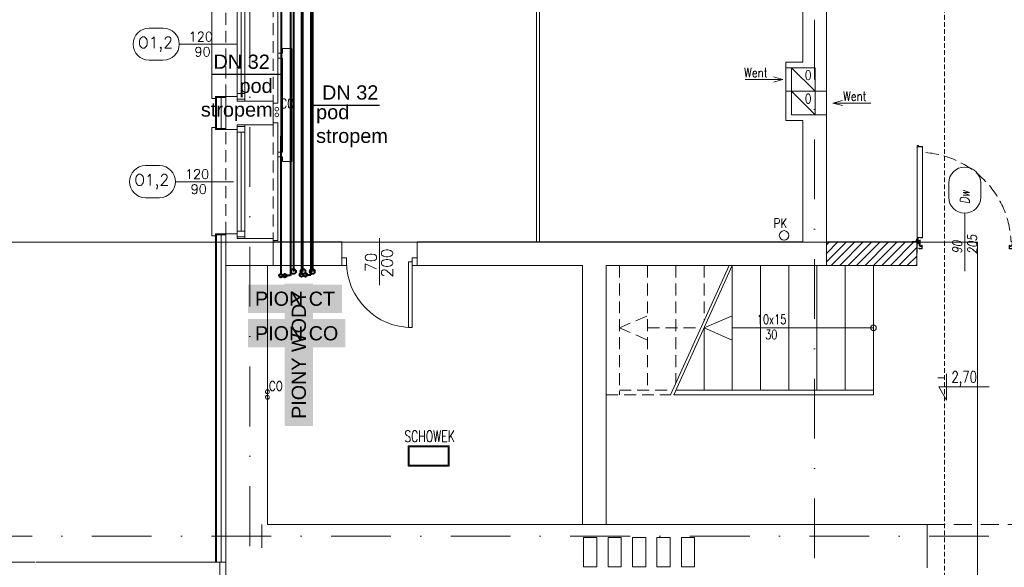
# Model space of a CAD drawing. Header units: millimetres. Extents: x -82287 to 177822, y -399756 to 0.
# Tile 132 of 228: x 51810 to 52856, y -197407 to -196826. Entities that reach past the tile are written whole.
import ezdxf
from ezdxf.enums import TextEntityAlignment as Align
from ezdxf.lldxf.tags import DXFTag

# ---------------------------------------------------------------- set-up
doc = ezdxf.new("R2010")
doc.units = ezdxf.units.MM
doc.header["$MEASUREMENT"] = 0
for name, pattern in [('SUŁOSZOWA - PB 21 03$0$6279-A-FP00$0$DASHED', [0.75, 0.5, -0.25]), ('SUŁOSZOWA - PB 21 03$0$CARKOVANA', [7.5, 5, -2.5]), ('SUŁOSZOWA - PB 21 03$0$CENTER', [0.6, 0.375, -0.075, 0.075, -0.075]), ('SUŁOSZOWA - PB 21 03$0$DASHDOT', [25.4, 12.7, -6.35, 0, -6.35]), ('SUŁOSZOWA - PB 21 03$0$HIDDEN', [9.525, 6.35, -3.175]), ('SUŁOSZOWA - PB 21 03$0$Hidden Line', [391.222223, 282.222223, -109])]:
    doc.linetypes.add(name, pattern=pattern)
for name, color, linetype in [('FL_XREF', 252, 'Continuous'), ('IS_Grafika', 7, 'SOLID'), ('IS_Opisy_działek_Therm', 7, 'SOLID')]:
    doc.layers.add(name, color=color, linetype=linetype)
for name, color, linetype, lineweight, true_color in [('IS_Ciepła_woda', 1, 'DASHDOT', 40, 0xff0000), ('IS_Cyrkulacja', 7, 'DASHWAVE', 40, 0x800080), ('IS_Zimna_woda', 5, 'SOLID', 40, 0x0000ff)]:
    doc.layers.add(name, color=color, linetype=linetype, lineweight=lineweight, true_color=true_color)
for name, color, linetype, lineweight in [('IS_Powrót', 5, 'DASH', 40), ('IS_Zasilanie', 1, 'SOLID', 40), ('SUŁOSZOWA - PB 21 03$0$!! 0_ Istn-okna', 251, 'Continuous', 0), ('SUŁOSZOWA - PB 21 03$0$!! 0_ Istn-sciany', 251, 'Continuous', 0), ('SUŁOSZOWA - PB 21 03$0$!! 0_ Istn-widok', 251, 'Continuous', 0), ('SUŁOSZOWA - PB 21 03$0$!! 0_ Opis', 251, 'Continuous', 0), ('SUŁOSZOWA - PB 21 03$0$!! 0_Istn-armatura', 251, 'Continuous', 0), ('SUŁOSZOWA - PB 21 03$0$!! 0_Istn-cienka', 251, 'Continuous', 0), ('SUŁOSZOWA - PB 21 03$0$!! 0_Istn-drzwi', 251, 'Continuous', 0), ('SUŁOSZOWA - PB 21 03$0$!! 0_Istn-grzejniki', 251, 'Continuous', 0), ('SUŁOSZOWA - PB 21 03$0$!! 0_Istn-went', 251, 'Continuous', 0), ('SUŁOSZOWA - PB 21 03$0$!! 0_opis pionów', 251, 'Continuous', 0), ('SUŁOSZOWA - PB 21 03$0$!! 0_Opis_okna', 251, 'Continuous', 0), ('SUŁOSZOWA - PB 21 03$0$!! 0_Opis_pom', 251, 'Continuous', 0), ('SUŁOSZOWA - PB 21 03$0$!! 0_Osie', 251, 'SUŁOSZOWA - PB 21 03$0$DASHDOT', 0), ('SUŁOSZOWA - PB 21 03$0$!! 0_Widok', 251, 'Continuous', 0), ('SUŁOSZOWA - PB 21 03$0$!! 1_ tynk zewn  - nowy', 251, 'Continuous', 0), ('SUŁOSZOWA - PB 21 03$0$!! 1_ widok', 251, 'Continuous', 0), ('SUŁOSZOWA - PB 21 03$0$!! 1_drzwi opis', 251, 'Continuous', 0), ('SUŁOSZOWA - PB 21 03$0$!! 1_drzwi-linia', 251, 'Continuous', 0), ('SUŁOSZOWA - PB 21 03$0$!! 1_hatch projektowane ściany', 251, 'Continuous', 0), ('SUŁOSZOWA - PB 21 03$0$!! 1_OPIS POM NOWE', 251, 'Continuous', 0), ('SUŁOSZOWA - PB 21 03$0$!! 1_PROJ Sciany', 251, 'Continuous', 0), ('SUŁOSZOWA - PB 21 03$0$!! 1_Wyburzenia', 251, 'SUŁOSZOWA - PB 21 03$0$CARKOVANA', 0), ('SUŁOSZOWA - PB 21 03$0$!! 2_ remont Ocieplenie', 251, 'SUŁOSZOWA - PB 21 03$0$ZIGZAG', 0), ('SUŁOSZOWA - PB 21 03$0$0-osie-liniA', 251, 'SUŁOSZOWA - PB 21 03$0$DASHDOT', 0)]:
    doc.layers.add(name, color=color, linetype=linetype, lineweight=lineweight)
doc.layers.add('SUŁOSZOWA - PB 21 03$0$!! 0_ramki', color=251, linetype='Continuous', lineweight=0, plot=False)
doc.styles.get("Standard").update_dxf_attribs({"font": 'arial.ttf'})
doc.styles.add('SUŁOSZOWA - PB 21 03$0$50', font='ROMANS.shx', dxfattribs={"width": 0.8, "oblique": 10, "height": 10})
doc.styles.add('SUŁOSZOWA - PB 21 03$0$ARCHETYP', font='romans.shx', dxfattribs={"height": 15})
doc.styles.add('SUŁOSZOWA - PB 21 03$0$ARIAL', font='tahoma.ttf')
doc.styles.add('SUŁOSZOWA - PB 21 03$0$SIMPLEX', font='simplex.shx', dxfattribs={"width": 0.77})
doc.styles.add('SUŁOSZOWA - PB 21 03$0$TXT', font='simplex.shx')
tags = doc.linetypes.add('DASH', pattern=[15, 10, -5]).pattern_tags.tags
tags[6:7] = [DXFTag(74, 4), DXFTag(75, 0), DXFTag(340, '0'), DXFTag(46, 0.0), DXFTag(50, 0.0), DXFTag(44, 0.0), DXFTag(45, 0.0)]
tags[4:5] = [DXFTag(74, 4), DXFTag(75, 0), DXFTag(340, '0'), DXFTag(46, 0.0), DXFTag(50, 0.0), DXFTag(44, 0.0), DXFTag(45, 0.0)]
tags = doc.linetypes.add('DASHDOT', pattern=[20, 10, -5, 0, -5]).pattern_tags.tags
tags[10:11] = [DXFTag(74, 4), DXFTag(75, 0), DXFTag(340, '0'), DXFTag(46, 0.0), DXFTag(50, 0.0), DXFTag(44, 0.0), DXFTag(45, 0.0)]
tags[8:9] = [DXFTag(74, 4), DXFTag(75, 0), DXFTag(340, '0'), DXFTag(46, 0.0), DXFTag(50, 0.0), DXFTag(44, 0.0), DXFTag(45, 0.0)]
tags[6:7] = [DXFTag(74, 4), DXFTag(75, 0), DXFTag(340, '0'), DXFTag(46, 0.0), DXFTag(50, 0.0), DXFTag(44, 0.0), DXFTag(45, 0.0)]
tags[4:5] = [DXFTag(74, 4), DXFTag(75, 0), DXFTag(340, '0'), DXFTag(46, 0.0), DXFTag(50, 0.0), DXFTag(44, 0.0), DXFTag(45, 0.0)]
tags = doc.linetypes.add('DASHWAVE', pattern='A,10,-5,-20,[138,IS_LineDef.shx,S=2,R=0,X=-20,Y=0],-5', length=40).pattern_tags.tags
tags[16:17] = [DXFTag(74, 4), DXFTag(75, 0), DXFTag(340, '0'), DXFTag(46, 0.0), DXFTag(50, 0.0), DXFTag(44, 0.0), DXFTag(45, 0.0)]
tags[6:7] = [DXFTag(74, 4), DXFTag(75, 0), DXFTag(340, '0'), DXFTag(46, 0.0), DXFTag(50, 0.0), DXFTag(44, 0.0), DXFTag(45, 0.0)]
tags[4:5] = [DXFTag(74, 4), DXFTag(75, 0), DXFTag(340, '0'), DXFTag(46, 0.0), DXFTag(50, 0.0), DXFTag(44, 0.0), DXFTag(45, 0.0)]
tags = doc.linetypes.add('SOLID', pattern=[10, 10, 0]).pattern_tags.tags
tags[6:7] = [DXFTag(74, 4), DXFTag(75, 0), DXFTag(340, '0'), DXFTag(46, 0.0), DXFTag(50, 0.0), DXFTag(44, 0.0), DXFTag(45, 0.0)]
tags[4:5] = [DXFTag(74, 4), DXFTag(75, 0), DXFTag(340, '0'), DXFTag(46, 0.0), DXFTag(50, 0.0), DXFTag(44, 0.0), DXFTag(45, 0.0)]
doc.linetypes.add('SUŁOSZOWA - PB 21 03$0$ZIGZAG', pattern='A,0.00254,-5.08,[131,ltypeshp.shx,S=5.08,R=0,X=-5.08,Y=0],-10.16,[131,ltypeshp.shx,S=5.08,R=180,X=5.08,Y=0],-5.08', length=20.32254)

# ---------------------------------------------------------------- blocks, each defined once
blk = doc.blocks.new('SUŁOSZOWA - PB 21 03$0$BLOK OSI')
at = {"layer": 'SUŁOSZOWA - PB 21 03$0$!! 1_ widok'}
blk.add_lwpolyline([(52004.7, -197477.6), (52004.7, -197502.6)], dxfattribs=at)
at = {"layer": 'SUŁOSZOWA - PB 21 03$0$0-osie-liniA', "ltscale": 5}
for points in [[(52592.2, -193637), (52592.2, -199860.8)], [(51992.2, -199661.2), (51992.2, -193642.4)], [(51570, -197490.1), (53810.6, -197490.1)]]:
    blk.add_lwpolyline(points, dxfattribs=at)
blk = doc.blocks.new('SUŁOSZOWA - PB 21 03$0$zaw-dr-90-p')
at = {"color": 2, "linetype": 'SUŁOSZOWA - PB 21 03$0$CENTER', "ltscale": 0.2}
for p, q in [((12, 0), (-12, 0)), ((0, 12), (0, -12)), ((24, 24), (31, 24)), ((24, 19), (31, 19))]:
    blk.add_line(p, q, dxfattribs=at)
at = {"ltscale": 0.2}
for p, q in [((10, 12), (6, 12)), ((10, 0), (10, 6))]:
    blk.add_line(p, q, dxfattribs=at)
blk.add_lwpolyline([(0, 6), (23, 6, 0.414214), (28, 11), (28, 31), (24, 31), (24, 11, -0.414214), (23, 10), (0, 10, 4.561698), (8, 6), (5, 4)], format="xyb", dxfattribs=at)
blk.add_lwpolyline([(0, 0), (-2, 0), (-2, 0), (0, 0), (0, 3), (0, 3), (0, 0), (3, 0), (3, 0), (0, 0), (0, -3), (0, -3)], close=True)
blk.add_lwpolyline([(10, 10), (10, 39), (6, 39), (6, 10)], dxfattribs=at)
blk.add_circle((0, 0), 6.5, dxfattribs=at)
blk = doc.blocks.new('SUŁOSZOWA - PB 21 03$0$drzwi 90- sc 12')
for p, q in [((-13620.3, 20410.2), (-13620.3, 20313.8)), ((-13614.9, 20409.9), (-13620.3, 20409.9)), ((-13616.1, 20410.3), (-13620.2, 20410.3)), ((-13616.1, 20410.3), (-13620, 20410.3)), ((-13618.2, 20410.3), (-13616.2, 20410.3)), ((-13618.2, 20410.3), (-13616.2, 20410.3)), ((-13616.1, 20410.3), (-13616.1, 20411.5)), ((-13616.1, 20411.5), (-13615, 20411.5)), ((-13614.9, 20411.4), (-13614.9, 20313.8)), ((-13715.6, 20308.3), (-13715.6, 20308.6)), ((-13715.6, 20307.7), (-13715.6, 20308.6)), ((-13715.6, 20307.8), (-13715.6, 20308.6)), ((-13620.3, 20313.5), (-13620.3, 20318)), ((-13614.9, 20313.8), (-13620.3, 20313.8)), ((-13618.2, 20313.4), (-13620.2, 20313.4)), ((-13618.2, 20313.7), (-13618.2, 20313.4)), ((-13618.2, 20313.7), (-13616.4, 20313.7)), ((-13617.8, 20311.1), (-13617.8, 20305.7)), ((-13617.8, 20311.1), (-13617.8, 20305.7)), ((-13616.2, 20309.9), (-13617.4, 20309.9)), ((-13616.2, 20309.9), (-13616.2, 20311)), ((-13615.9, 20313.2), (-13615.9, 20312.2)), ((-13615.9, 20312.2), (-13615, 20312.2)), ((-13614.9, 20312.3), (-13614.9, 20318)), ((-13715.8, 20302), (-13716.3, 20302)), ((-13715.6, 20307.7), (-13715.4, 20307.7)), ((-13616.8, 20302), (-13616.3, 20302))]:
    blk.add_line(p, q)
for points in [[(-13665.3, 20285), (-13665.3, 20325.8)], [(-13615.6, 20309.6), (-13615.3, 20309.6), (-13615.3, 20309.8), (-13616.3, 20309.8), (-13616.3, 20309.6), (-13615.9, 20309.6)]]:
    blk.add_lwpolyline(points)
at = {"lineweight": 30}
for points in [[(-13716.3, 20308.9), (-13721.3, 20308.9)], [(-13716.3, 20308.9), (-13716.3, 20296.9)], [(-13614.3, 20308.9), (-13609.3, 20308.9)], [(-13614.3, 20308.9), (-13614.3, 20296.9)]]:
    blk.add_lwpolyline(points, dxfattribs=at)
at = {"ltscale": 0.2}
for points in [[(-13715.6, 20307.5), (-13715.6, 20309.5, 0.414214), (-13715.9, 20309.8), (-13719.4, 20309.8, 0.414214), (-13719.8, 20309.5), (-13719.8, 20308.9), (-13719.6, 20308.9), (-13719.6, 20309.5, -0.414214), (-13719.4, 20309.6), (-13717, 20309.6)], [(-13717, 20309.6), (-13715.9, 20309.6, -0.414214), (-13715.7, 20309.5), (-13715.7, 20307.5)], [(-13615.9, 20309.6), (-13616.6, 20309.6, 0.414214), (-13616.8, 20309.5), (-13616.8, 20305.6, -0.414214), (-13617.1, 20305.2), (-13617.6, 20305.2, 0.414214), (-13617.7, 20305.1), (-13617.7, 20304.5, -0.414214), (-13618.1, 20304.1), (-13619.3, 20304.1, -0.414214), (-13619.6, 20304.5), (-13619.6, 20305.1, 1), (-13619.8, 20305.1), (-13619.8, 20302, 0.414214), (-13619.6, 20301.8), (-13617.1, 20301.8, 0.414214), (-13616.9, 20302), (-13616.9, 20302.5), (-13616.8, 20302.5), (-13616.8, 20302, -0.414214), (-13617.1, 20301.6), (-13619.6, 20301.6, -0.414214), (-13620, 20302), (-13620, 20305.1, -1), (-13619.4, 20305.1), (-13619.4, 20304.5, 0.414214), (-13619.3, 20304.3), (-13618.1, 20304.3, 0.414214), (-13617.9, 20304.5), (-13617.9, 20305.1, -0.414214), (-13617.6, 20305.4), (-13617.1, 20305.4, 0.414214), (-13617, 20305.6), (-13617, 20309.5, -0.414214), (-13616.6, 20309.8), (-13613.1, 20309.8, -0.414214), (-13612.8, 20309.5), (-13612.8, 20308.9), (-13612.9, 20308.9), (-13612.9, 20309.5, 0.414214), (-13613.1, 20309.6), (-13615.6, 20309.6)], [(-13715.7, 20307.8), (-13715.7, 20305.6, 0.414214), (-13715.4, 20305.2), (-13715, 20305.2, -0.414214), (-13714.8, 20305.1), (-13714.8, 20304.5, 0.414214), (-13714.5, 20304.1), (-13713.3, 20304.1, 0.414214), (-13712.9, 20304.5), (-13712.9, 20305.1, -1), (-13712.7, 20305.1), (-13712.7, 20302, -0.414214), (-13712.9, 20301.8), (-13715.4, 20301.8, -0.414214), (-13715.6, 20302), (-13715.6, 20302.5), (-13715.8, 20302.5), (-13715.8, 20302, 0.414214), (-13715.4, 20301.6), (-13712.9, 20301.6, 0.414214), (-13712.6, 20302), (-13712.6, 20305.1, 1), (-13713.1, 20305.1), (-13713.1, 20304.5, -0.414214), (-13713.3, 20304.3), (-13714.5, 20304.3, -0.414214), (-13714.6, 20304.5), (-13714.6, 20305.1, 0.414214), (-13715, 20305.4), (-13715.4, 20305.4, -0.414214), (-13715.6, 20305.6), (-13715.6, 20307.6)]]:
    blk.add_lwpolyline(points, format="xyb", dxfattribs=at)
blk.add_lwpolyline([(-13616.8, 20308.8), (-13617, 20308.8), (-13617, 20307.4), (-13616.8, 20307.4)], close=True)
at = {"linetype": 'SUŁOSZOWA - PB 21 03$0$Hidden Line', "lineweight": 9, "ltscale": 0.05}
blk.add_arc((-13615.5, 20305.1), 99.1, 94.8005, 177.6944, dxfattribs=at)
for centre, radius, start, end in [((-13620.2, 20410.2), 0.1, 90, 180), ((-13615, 20411.4), 0.1, 0, 90), ((-13620.2, 20313.5), 0.1, 180, 270), ((-13616.4, 20313.2), 0.5, 0, 90), ((-13616.3, 20311), 0.1, 0, 90), ((-13615, 20312.3), 0.1, 270, 0)]:
    blk.add_arc(centre, radius, start, end)
at = {"xscale": 0.09999999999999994, "yscale": 0.09999999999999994, "zscale": 0.09999999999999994, "rotation": 180.0000000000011}
blk.add_blockref('SUŁOSZOWA - PB 21 03$0$zaw-dr-90-p', (-13614.9, 20310.9), dxfattribs=at)
blk = doc.blocks.new('SUŁOSZOWA - PB 21 03$0$1_ok-opis')
blk.add_line((0, 111.6), (0, 50))
for points in [[(-17, 128.6), (-17, 143.6)], [(17, 128.6), (17, 143.6)]]:
    blk.add_lwpolyline(points)
for centre, start, end in [((0, 143.6), 0, 180), ((0, 128.6), 180, 0)]:
    blk.add_arc(centre, 17, start, end)
at = {"style": 'SUŁOSZOWA - PB 21 03$0$ARCHETYP'}
for tag, height, rotation, p in [('NR', 12, 90, (0, 136.9)), ('NR', 12, 270, (0, 136.9)), ('SZEROKOŚĆ', 10, 90, (-8, 78.3)), ('WYSOKOŚĆ', 10, 270, (-8, 78.3)), ('WYSOKOŚĆ', 10, 90, (8, 78.3)), ('SZEROKOŚĆ', 10, 270, (8, 78.3))]:
    blk.add_attdef(tag, text='', height=height, rotation=rotation, dxfattribs=at).set_placement(p, align=Align.MIDDLE)
blk = doc.blocks.new('SUŁOSZOWA - PB 21 03')
at = {"layer": 'SUŁOSZOWA - PB 21 03$0$!! 1_hatch projektowane ściany'}
h = blk.add_hatch(dxfattribs=at)
h.set_pattern_fill('ANSI31', color=256, scale=2)
h.set_pattern_definition([(45, (0, 0), (-4.49012806, 4.49012806), [])])
h.paths.add_polyline_path([(52604.71142, -197139.5883), (52700.71142, -197139.5883), (52700.71142, -197114.5883), (52604.71142, -197114.5883)])
at = {"layer": 'SUŁOSZOWA - PB 21 03$0$!! 0_ Istn-okna'}
for points in [[(51978.71142, -196844.0883), (51978.71142, -196965.0883)], [(51982.71142, -196852.0883), (51982.71142, -196957.0883)], [(51986.71142, -196844.0883), (51986.71142, -196965.0883)], [(51978.71142, -196990.0883), (51978.71142, -197111.0883)], [(51982.71142, -196998.0883), (51982.71142, -197103.0883)], [(51986.71142, -196990.0883), (51986.71142, -197111.0883)]]:
    blk.add_lwpolyline(points, dxfattribs=at)
for points in [[(51978.71142, -196957.0883), (51978.71142, -196963.0883), (51986.71142, -196963.0883), (51986.71142, -196957.0883)], [(51978.71142, -196992.0883), (51978.71142, -196998.0883), (51986.71142, -196998.0883), (51986.71142, -196992.0883)], [(51978.71142, -197103.0883), (51978.71142, -197109.0883), (51986.71142, -197109.0883), (51986.71142, -197103.0883)]]:
    blk.add_lwpolyline(points, close=True, dxfattribs=at)
at = {"layer": 'SUŁOSZOWA - PB 21 03$0$!! 0_ Istn-sciany'}
for points in [[(52579.71142, -196814.5883), (52579.71142, -196923.5883)], [(52604.71142, -196814.5883), (52604.71142, -196954.5883)], [(52561.71142, -196923.5883), (52579.71142, -196923.5883)], [(52561.71142, -196923.5883), (52561.71142, -196929.5883)], [(52604.71142, -196923.5883), (52604.71142, -196954.5883)], [(52592.71142, -196929.5883), (52561.71142, -196929.5883)], [(52592.71142, -196954.5883), (52592.71142, -196929.5883)], [(52561.71142, -196954.5883), (52561.71142, -196985.5883)], [(52567.71142, -196954.5883), (52561.71142, -196954.5883)], [(52567.71142, -196954.5883), (52567.71142, -196979.5883)], [(52592.71142, -196954.5883), (52604.71142, -196954.5883)], [(51966.71142, -196960.0883), (51966.71142, -196995.0883)], [(51978.71142, -196960.0883), (51966.71142, -196960.0883)], [(51978.71142, -196960.0883), (51978.71142, -196965.0883)], [(52016.71142, -196965.0883), (51978.71142, -196965.0883)], [(52016.71142, -196965.0883), (52016.71142, -196990.0883)], [(52561.71142, -196985.5883), (52579.71142, -196985.5883)], [(52567.71142, -196979.5883), (52604.71142, -196979.5883)], [(52579.71142, -196985.5883), (52579.71142, -197114.5883)], [(52604.71142, -196979.5883), (52604.71142, -197139.5883)], [(52604.71142, -196979.5883), (52604.71142, -196985.5883)], [(51978.71142, -196995.0883), (51966.71142, -196995.0883)], [(51978.71142, -196990.0883), (51978.71142, -196995.0883)], [(52016.71142, -196990.0883), (51978.71142, -196990.0883)], [(51978.71142, -197106.0883), (51966.71142, -197106.0883)], [(51966.71142, -197106.0883), (51966.71142, -197511.5883)], [(51978.71142, -197106.0883), (51978.71142, -197111.0883)], [(52016.71142, -197111.0883), (51978.71142, -197111.0883)], [(52016.71142, -197111.0883), (52016.71142, -197114.5883)], [(52016.71142, -197114.5883), (52089.71142, -197114.5883)], [(52089.71142, -197139.5883), (52089.71142, -197114.5883)], [(52169.71142, -197114.5883), (52179.71142, -197114.5883)], [(52169.71142, -197139.5883), (52169.71142, -197114.5883)], [(52179.71142, -197114.5883), (52579.71142, -197114.5883)], [(52010.71142, -197139.5883), (52089.71142, -197139.5883)], [(52010.71142, -197139.5883), (52010.71142, -197414.5883)], [(52169.71142, -197139.5883), (52345.71142, -197139.5883)], [(52345.71142, -197139.5883), (52345.71142, -197414.5883)], [(52370.71142, -197139.5883), (52604.71142, -197139.5883)], [(52370.71142, -197139.5883), (52370.71142, -197414.5883)], [(52010.71142, -197414.5883), (52345.71142, -197414.5883)], [(52370.71142, -197414.5883), (52711.71142, -197414.5883)], [(52711.71142, -197414.5883), (52711.71142, -197460.5883)], [(51764.71142, -197454.5883), (51960.71142, -197454.5883)], [(51960.21142, -197511.5883), (51960.21142, -197454.5883)]]:
    blk.add_lwpolyline(points, dxfattribs=at)
for points in [[(52346.71142, -197459.5883), (52360.71142, -197459.5883), (52360.71142, -197428.5883), (52346.71142, -197428.5883)], [(52372.71142, -197459.5883), (52386.71142, -197459.5883), (52386.71142, -197428.5883), (52372.71142, -197428.5883)], [(52398.71142, -197459.5883), (52412.71142, -197459.5883), (52412.71142, -197428.5883), (52398.71142, -197428.5883)], [(52424.71142, -197459.5883), (52438.71142, -197459.5883), (52438.71142, -197428.5883), (52424.71142, -197428.5883)], [(52450.71142, -197459.5883), (52464.71142, -197459.5883), (52464.71142, -197428.5883), (52450.71142, -197428.5883)]]:
    blk.add_lwpolyline(points, close=True, dxfattribs=at)
at = {"layer": 'SUŁOSZOWA - PB 21 03$0$!! 0_ Istn-sciany', "linetype": 'SUŁOSZOWA - PB 21 03$0$6279-A-FP00$0$DASHED', "ltscale": 100}
blk.add_lwpolyline([(49161.71142, -198251.5883), (49238.71142, -198251.5883), (49238.71142, -197454.5883), (51966.71142, -197454.5883)], dxfattribs=at)
at = {"layer": 'SUŁOSZOWA - PB 21 03$0$!! 0_ Istn-widok'}
for p, q in [((52296.71142, -196848.5883), (52296.71142, -197114.5883)), ((52299.71142, -196848.5883), (52299.71142, -197114.5883))]:
    blk.add_line(p, q, dxfattribs=at)
for points in [[(52021.71142, -196842.0883), (52021.71142, -196967.0883)], [(51951.71142, -196962.0883), (51951.71142, -196847.0883)], [(51956.71142, -196962.0883), (51951.71142, -196962.0883)], [(52016.71142, -196967.0883), (52021.71142, -196967.0883)], [(52016.71142, -196988.0883), (52021.71142, -196988.0883)], [(52021.71142, -196988.0883), (52021.71142, -197113.0883)], [(51951.71142, -197108.0883), (51951.71142, -196993.0883)], [(51956.71142, -196993.0883), (51951.71142, -196993.0883)], [(51956.71142, -197108.0883), (51951.71142, -197108.0883)], [(52016.71142, -197113.0883), (52021.71142, -197113.0883)], [(52016.71142, -197114.5883), (52016.71142, -197139.5883)], [(52010.71142, -197139.5883), (51966.71142, -197139.5883)], [(52501.41817, -197139.5883), (52439.15402, -197277.0883)], [(52504.71142, -197139.5883), (52442.44727, -197277.0883)], [(52504.71142, -197139.5883), (52504.71142, -197272.0883)], [(52534.71142, -197139.5883), (52534.71142, -197272.0883)], [(52564.71142, -197139.5883), (52564.71142, -197272.0883)], [(52594.71142, -197139.5883), (52594.71142, -197272.0883)], [(52604.71142, -197139.5883), (52654.71142, -197139.5883)], [(52624.71142, -197139.5883), (52624.71142, -197272.0883)], [(52654.71142, -197139.5883), (52654.71142, -197277.0883)], [(52474.71142, -197205.8383), (52474.71142, -197272.0883)], [(52504.71142, -197205.8383), (52654.71142, -197205.8383)], [(52442.44727, -197277.0883), (52654.71142, -197277.0883)], [(52444.71142, -197272.0883), (52654.71142, -197272.0883)], [(52345.71142, -197414.5883), (52370.71142, -197414.5883)]]:
    blk.add_lwpolyline(points, dxfattribs=at)
at = {"layer": 'SUŁOSZOWA - PB 21 03$0$!! 0_ Istn-widok', "linetype": 'SUŁOSZOWA - PB 21 03$0$HIDDEN', "ltscale": 3}
blk.add_lwpolyline([(52711.71142, -197414.5883), (52974.71142, -197414.5883)], dxfattribs=at)
at = {"layer": 'SUŁOSZOWA - PB 21 03$0$!! 0_ Istn-widok'}
blk.add_circle((52654.71142, -197205.8383), 3, dxfattribs=at)
at = {"layer": 'SUŁOSZOWA - PB 21 03$0$!! 0_ Opis'}
for points in [[(52732.18807, -197254.55446), (52732.18807, -197282.55623)], [(52732.18807, -197282.55623), (52724.10465, -197268.55535)], [(52724.10465, -197268.55535), (52777.53886, -197268.55535)]]:
    blk.add_lwpolyline(points, dxfattribs=at)
at = {"layer": 'SUŁOSZOWA - PB 21 03$0$!! 0_Istn-armatura'}
for centre in [(52020.71142, -196973.5883), (52020.71142, -196979.5883)]:
    blk.add_circle(centre, 2, dxfattribs=at)
at = {"layer": 'SUŁOSZOWA - PB 21 03$0$!! 0_Istn-cienka', "linetype": 'SUŁOSZOWA - PB 21 03$0$HIDDEN', "ltscale": 2}
for points in [[(51966.71142, -196960.0883), (51966.71142, -196849.0883)], [(52016.71142, -196844.0883), (52016.71142, -196965.0883)], [(51966.71142, -197106.0883), (51966.71142, -196995.0883)], [(52016.71142, -196990.0883), (52016.71142, -197111.0883)], [(52384.71142, -197139.5883), (52384.71142, -197277.0883)], [(52414.71142, -197139.5883), (52414.71142, -197272.0883)], [(52444.71142, -197139.5883), (52444.71142, -197264.81571)], [(52474.71142, -197139.5883), (52474.71142, -197198.56571)], [(52384.71142, -197205.8383), (52414.71142, -197192.95439)], [(52384.71142, -197205.8383), (52414.71142, -197218.72222)], [(52414.71142, -197205.8383), (52471.41817, -197205.8383)], [(52370.71142, -197277.0883), (52439.15402, -197277.0883)], [(52384.71142, -197272.0883), (52441.41817, -197272.0883)]]:
    blk.add_lwpolyline(points, dxfattribs=at)
at = {"layer": 'SUŁOSZOWA - PB 21 03$0$!! 0_Istn-drzwi'}
blk.add_lwpolyline([(52129.71142, -197110.5883), (52129.71142, -197160.5883)], dxfattribs=at)
for points in [[(52094.71142, -197131.5883), (52089.71142, -197131.5883), (52089.71142, -197139.5883), (52094.71142, -197139.5883)], [(52160.71142, -197205.5883), (52160.71142, -197135.5883), (52164.71142, -197135.5883), (52164.71142, -197205.5883)], [(52164.71142, -197131.5883), (52169.71142, -197131.5883), (52169.71142, -197139.5883), (52164.71142, -197139.5883)]]:
    blk.add_lwpolyline(points, close=True, dxfattribs=at)
blk.add_arc((52164.71142, -197135.5883), 70, 180.00000004, 270.00000004, dxfattribs=at)
at = {"layer": 'SUŁOSZOWA - PB 21 03$0$!! 0_Istn-grzejniki'}
blk.add_lwpolyline([(52021.71142, -196914.29361), (52026.71142, -196914.29361), (52026.71142, -196909.29361), (52036.71142, -196909.29361), (52036.71142, -197029.29361), (52026.71142, -197029.29361), (52026.71142, -197024.29361), (52021.71142, -197024.29361), (52021.71142, -197019.29361), (52026.71142, -197019.29361), (52026.71142, -196919.29361), (52021.71142, -196919.29361)], close=True, dxfattribs=at)
at = {"layer": 'SUŁOSZOWA - PB 21 03$0$!! 0_Istn-went'}
for points in [[(52561.71142, -196929.5883), (52561.71142, -196954.5883)], [(52567.71142, -196929.5883), (52592.71142, -196954.5883)], [(52518.49405, -196942.0883), (52558.54058, -196942.0883)], [(52558.54058, -196942.0883), (52548.54058, -196939.40881)], [(52558.54058, -196942.0883), (52548.54058, -196944.76779)], [(52567.71142, -196954.5883), (52592.71142, -196979.5883)], [(52604.71142, -196954.5883), (52604.71142, -196979.5883)], [(52611.73547, -196967.0883), (52621.73547, -196964.40881)], [(52651.782, -196967.0883), (52611.73547, -196967.0883)], [(52611.73547, -196967.0883), (52621.73547, -196969.76779)]]:
    blk.add_lwpolyline(points, dxfattribs=at)
for points in [[(52567.71142, -196954.5883), (52592.71142, -196954.5883), (52592.71142, -196929.5883), (52567.71142, -196929.5883)], [(52567.71142, -196979.5883), (52592.71142, -196979.5883), (52592.71142, -196954.5883), (52567.71142, -196954.5883)]]:
    blk.add_lwpolyline(points, close=True, dxfattribs=at)
at = {"layer": 'SUŁOSZOWA - PB 21 03$0$!! 0_opis pionów'}
for centre, radius in [((52559.71142, -197107.5883), 5), ((52010.71142, -197273.5883), 2), ((52010.71142, -197279.5883), 2)]:
    blk.add_circle(centre, radius, dxfattribs=at)
at = {"layer": 'SUŁOSZOWA - PB 21 03$0$!! 0_Opis_pom', "ltscale": 0.7}
for points in [[(52160.22562, -197352.80176), (52203.74562, -197352.80176), (52203.74562, -197331.04176), (52160.22562, -197331.04176)], [(52161.31362, -197351.71376), (52202.65762, -197351.71376), (52202.65762, -197332.12976), (52161.31362, -197332.12976)]]:
    blk.add_lwpolyline(points, close=True, dxfattribs=at)
at = {"layer": 'SUŁOSZOWA - PB 21 03$0$!! 0_ramki'}
blk.add_lwpolyline([(48565.42916, -197114.84055), (52765.42916, -197114.84055), (52765.42916, -200084.84055), (48565.42916, -200084.84055)], close=True, dxfattribs=at)
at = {"layer": 'SUŁOSZOWA - PB 21 03$0$!! 0_Widok'}
for points in [[(52474.71142, -197205.8383), (52504.71142, -197192.95439)], [(52474.71142, -197205.8383), (52504.71142, -197218.72222)]]:
    blk.add_lwpolyline(points, dxfattribs=at)
at = {"layer": 'SUŁOSZOWA - PB 21 03$0$!! 1_ tynk zewn  - nowy'}
for points in [[(51955.71142, -196960.0883), (51955.71142, -196995.0883)], [(51966.71142, -196960.0883), (51955.71142, -196960.0883)], [(51966.71142, -196961.0883), (51955.71142, -196961.0883)], [(51956.71142, -196960.0883), (51956.71142, -196995.0883)], [(51966.71142, -196994.0883), (51955.71142, -196994.0883)], [(51966.71142, -196995.0883), (51955.71142, -196995.0883)], [(51955.71142, -197106.0883), (51955.71142, -197454.5883)], [(51966.71142, -197106.0883), (51955.71142, -197106.0883)], [(51966.71142, -197107.0883), (51955.71142, -197107.0883)], [(51956.71142, -197106.0883), (51956.71142, -197454.5883)]]:
    blk.add_lwpolyline(points, dxfattribs=at)
at = {"layer": 'SUŁOSZOWA - PB 21 03$0$!! 1_hatch projektowane ściany'}
blk.add_lwpolyline([(52604.71142, -197139.5883), (52700.71142, -197139.5883), (52700.71142, -197114.5883), (52604.71142, -197114.5883)], close=True, dxfattribs=at)
at = {"layer": 'SUŁOSZOWA - PB 21 03$0$!! 1_PROJ Sciany'}
for points in [[(52700.71142, -197114.5883), (52604.71142, -197114.5883)], [(52700.71142, -197114.5883), (52700.71142, -197139.5883)], [(52700.71142, -197139.5883), (52604.71142, -197139.5883)]]:
    blk.add_lwpolyline(points, dxfattribs=at)
at = {"layer": 'SUŁOSZOWA - PB 21 03$0$!! 1_Wyburzenia'}
blk.add_lwpolyline([(52730.37796, -193768.56715), (52730.37796, -198088.57453)], dxfattribs=at)
at = {"layer": 'SUŁOSZOWA - PB 21 03$0$!! 2_ remont Ocieplenie', "linetype": 'SUŁOSZOWA - PB 21 03$0$ZIGZAG', "ltscale": 0.75}
for points in [[(51961.71142, -196960.0883), (51961.71142, -196995.0883)], [(51961.71142, -197106.0883), (51961.71142, -197454.5883)]]:
    blk.add_lwpolyline(points, dxfattribs=at)
at = {"layer": 'SUŁOSZOWA - PB 21 03$0$!! 0_Opis_okna'}
ref = blk.add_blockref('SUŁOSZOWA - PB 21 03$0$1_ok-opis', (52028.71142, -196904.5883), dxfattribs=dict(at, rotation=89.99999999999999))
ref.add_attrib('SZEROKOŚĆ', '120', dxfattribs={"layer": '0', "height": 10, "style": 'SUŁOSZOWA - PB 21 03$0$ARCHETYP'}).set_placement((51939.99102, -196896.5883), align=Align.MIDDLE)
ref.add_attrib('WYSOKOŚĆ', '90', dxfattribs={"layer": '0', "height": 10, "style": 'SUŁOSZOWA - PB 21 03$0$ARCHETYP'}).set_placement((51941.76447, -196912.5883), align=Align.MIDDLE)
ref.add_attrib('NR', 'O1,2', dxfattribs={"layer": '0', "height": 12, "style": 'SUŁOSZOWA - PB 21 03$0$ARCHETYP'}).set_placement((51891.80998, -196904.5883), align=Align.MIDDLE)
ref = blk.add_blockref('SUŁOSZOWA - PB 21 03$0$1_ok-opis', (52024.71142, -197050.5883), dxfattribs=dict(at, rotation=89.99999999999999))
ref.add_attrib('SZEROKOŚĆ', '120', dxfattribs={"layer": '0', "height": 10, "style": 'SUŁOSZOWA - PB 21 03$0$ARCHETYP'}).set_placement((51935.99102, -197042.5883), align=Align.MIDDLE)
ref.add_attrib('WYSOKOŚĆ', '90', dxfattribs={"layer": '0', "height": 10, "style": 'SUŁOSZOWA - PB 21 03$0$ARCHETYP'}).set_placement((51937.76447, -197058.5883), align=Align.MIDDLE)
ref.add_attrib('NR', 'O1,2', dxfattribs={"layer": '0', "height": 12, "style": 'SUŁOSZOWA - PB 21 03$0$ARCHETYP'}).set_placement((51887.80998, -197050.5883), align=Align.MIDDLE)
at = {"layer": 'SUŁOSZOWA - PB 21 03$0$!! 0_Osie'}
blk.add_blockref('SUŁOSZOWA - PB 21 03$0$BLOK OSI', (0, 63), dxfattribs=at)
at = {"layer": 'SUŁOSZOWA - PB 21 03$0$!! 1_drzwi opis'}
ref = blk.add_blockref('SUŁOSZOWA - PB 21 03$0$1_ok-opis', (52751.71146, -197195.64617), dxfattribs=dict(at, xscale=-1, rotation=359.9999963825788))
ref.add_attrib('WYSOKOŚĆ', '90 ', dxfattribs={"layer": '0', "height": 10, "rotation": 89.99999638, "style": 'SUŁOSZOWA - PB 21 03$0$50', "oblique": 10, "width": 0.8}).set_placement((52743.71146, -197117.35532), align=Align.MIDDLE)
ref.add_attrib('SZEROKOŚĆ', '205', dxfattribs={"layer": '0', "height": 10, "rotation": 89.99999638, "style": 'SUŁOSZOWA - PB 21 03$0$50', "oblique": 10, "width": 0.8}).set_placement((52759.71146, -197117.35532), align=Align.MIDDLE)
ref.add_attrib('NR', 'Dw', dxfattribs={"layer": '0', "height": 10, "rotation": 89.99999638, "style": 'SUŁOSZOWA - PB 21 03$0$50', "oblique": 10, "width": 0.8}).set_placement((52751.71147, -197067.03493), align=Align.MIDDLE)
at = {"layer": 'SUŁOSZOWA - PB 21 03$0$!! 1_drzwi-linia', "xscale": -1}
blk.add_blockref('SUŁOSZOWA - PB 21 03$0$drzwi 90- sc 12', (39086.4418, -217423.51264), dxfattribs=at)
at = {"layer": 'SUŁOSZOWA - PB 21 03$0$!! 0_ Opis', "style": 'SUŁOSZOWA - PB 21 03$0$SIMPLEX', "width": 0.75}
for s, height, p in [('10x15', 10, (52530.9719, -197201.80401)), ('30', 10, (52539.75253, -197217.95508)), ('- 2,70', 12, (52721.50062, -197263.97723))]:
    blk.add_text(s, height=height, dxfattribs=at).set_placement(p)
at = {"layer": 'SUŁOSZOWA - PB 21 03$0$!! 0_Istn-armatura', "style": 'SUŁOSZOWA - PB 21 03$0$ARCHETYP', "width": 0.8}
blk.add_text('CO', height=10, rotation=0.00000004, dxfattribs=at).set_placement((52024.41141, -196972.55816))
at = {"layer": 'SUŁOSZOWA - PB 21 03$0$!! 0_Istn-drzwi', "color": 8, "style": 'SUŁOSZOWA - PB 21 03$0$ARCHETYP'}
for s, p in [('70', (52126.71142, -197146.61111)), ('200', (52143.85856, -197152.39238))]:
    blk.add_text(s, height=12, rotation=89.99999996, dxfattribs=at).set_placement(p)
at = {"layer": 'SUŁOSZOWA - PB 21 03$0$!! 0_Istn-went', "style": 'SUŁOSZOWA - PB 21 03$0$ARCHETYP', "width": 0.8}
for s, rotation, p in [('Went', 0.00000004, (52517.21072, -196939.75808)), ('0', 0.00000004, (52581.87286, -196942.41077)), ('0', 0.00000004, (52581.87286, -196967.41077)), ('Went', 359.99999996, (52622.40523, -196964.75808))]:
    blk.add_text(s, height=10, rotation=rotation, dxfattribs=at).set_placement(p)
at = {"layer": 'SUŁOSZOWA - PB 21 03$0$!! 0_opis pionów', "style": 'SUŁOSZOWA - PB 21 03$0$ARCHETYP', "width": 0.8}
for s, p in [('PK', (52548.63949, -197099.66556)), ('CO', (52012.43181, -197272.55816))]:
    blk.add_text(s, height=10, rotation=0.00000004, dxfattribs=at).set_placement(p)
at = {"layer": 'SUŁOSZOWA - PB 21 03$0$!! 0_Opis_pom', "ltscale": 0.7, "style": 'SUŁOSZOWA - PB 21 03$0$TXT', "width": 0.7}
blk.add_text('SCHOWEK', height=12, dxfattribs=at).set_placement((52183.10075, -197326.99544), align=Align.CENTER)
at = {"layer": 'SUŁOSZOWA - PB 21 03$0$!! 0_Opis_pom', "ltscale": 0.7, "style": 'SUŁOSZOWA - PB 21 03$0$ARIAL'}
for tag, p in [('B0,19', (52679.2094, -194257.55204)), ('B2,14', (73874.0461, -194402.0887)), ('B2,12', (73342.49259, -194413.89249)), ('B1,21', (60405.50261, -194427.18207)), ('B2,11', (73069.01144, -194438.89383)), ('B2,16', (75195.07765, -194441.83446)), ('A1,16', (59129.54925, -194448.08429)), ('B1/17', (59524.53699, -194450.37428)), ('B1,19', (59914.81903, -194448.15658)), ('1,23', (61575.22173, -194450.37428)), ('B0,15', (51514.15008, -194461.8073)), ('A1,1', (58808.06672, -194460.94161)), ('1,22', (60947.33929, -194456.1144)), ('B1,18', (59715.51745, -194473.87108)), ('B2,17', (75506.7465, -194471.3759)), ('B2,19.1', (76701.67035, -194466.03695)), ('B3,7', (87459.81312, -194465.07097)), ('B3,3', (88235.73906, -194465.79732)), ('B0,18', (52071.43815, -194478.40179)), ('B3,6', (86826.65132, -194483.15512)), ('B3,8', (90006.66539, -194478.47972)), ('B1,20', (60198.53687, -194490.17374)), ('B2,10', (72728.63362, -194489.37283)), ('B2,15', (74566.38885, -194487.81114)), ('B2,13', (73649.91716, -194500.01242)), ('A0,6', (49094.40602, -194505.72387)), ('A1,6', (58565.96262, -194514.50753)), ('B1,1', (61908.24378, -194515.48656)), ('A2,5', (72452.45009, -194505.90583)), ('A0,4', (49692.81919, -194517.93289)), ('A0,3', (49906.53818, -194524.03766)), ('B0,22', (54187.56644, -194519.04308)), ('A0,5', (49399.71914, -194533.19455)), ('B0,20', (53125.45224, -194527.8835)), ('B0,21', (53847.26622, -194535.08002)), ('B1,3', (62229.35503, -194604.49851)), ('B2,18', (75922.43604, -194612.23635)), ('B2,19', (77152.69039, -194617.53776)), ('A3,4', (85509.27934, -194642.47136)), ('B0,24B', (54824.42896, -194684.26784)), ('B1,4', (63476.45184, -194691.11207)), ('B0,13', (50367.63944, -194706.5583)), ('B0,16', (51457.40872, -194704.43091)), ('B0,17', (51897.58569, -194706.77195)), ('A2,4', (71695.75649, -194707.44268)), ('A1,5', (58149.22649, -194724.80163)), ('A2.1', (72371.45884, -194731.56251)), ('B0,23', (54542.05776, -194742.93939)), ('A1,2', (58744.42262, -194746.622)), ('B1,2D', (60756.29674, -194750.92727)), ('A1,15', (59129.54925, -194780.73348)), ('A3.1', (86079.08704, -194786.62422)), ('B0,14', (50962.60809, -194789.06568)), ('B1,4', (63483.03852, -194791.04365)), ('A0,2', (49295.91259, -194810.95246)), ('B2.7', (74548.27897, -194836.12781)), ('B3,2', (89035.72921, -194837.99287)), ('B0,7', (52851.95551, -194845.56115)), ('B1,2B', (62374.83512, -194841.86715)), ('B1,2A', (61803.35407, -194869.27513)), ('B0,8', (51561.38742, -194890.27848)), ('A3.2', (86016.50296, -195004.88875)), ('A1,3', (58810.05243, -195008.83917)), ('A0,1', (49914.27925, -195025.82804)), ('A0,10', (49695.87246, -195042.9259)), ('B0,17', (51225.06492, -195049.74007)), ('B0,6', (52110.41055, -195069.39267)), ('B2.2', (74976.1855, -195068.47988)), ('B1,8', (61403.63433, -195071.25189)), ('A2.2', (72371.45884, -195070.78713)), ('A0,7', (49042.50308, -195082.6056)), ('B3,11', (88623.94853, -195099.23575)), ('B3,4', (87612.56208, -195132.78192)), ('B3,5', (86839.47632, -195174.05241)), ('B0,12', (50313.60595, -195207.52936)), ('B0,11', (50726.178, -195219.06638)), ('B3,10', (89778.42161, -195220.68871)), ('B1,6', (63686.26823, -195231.3997)), ('B0,24A', (54359.17011, -195245.97867)), ('A1,4', (58093.66276, -195250.96213)), ('B0,10', (51476.34179, -195259.44699)), ('B3,9', (90479.74099, -195260.18621)), ('A0,11', (49643.96951, -195271.84772)), ('B1,14', (59332.54805, -195280.73534)), ('A0,8', (49042.50308, -195293.21363)), ('B0,9', (51798.4912, -195291.17482)), ('B2,21', (75970.16114, -195290.81005)), ('B0,3', (52068.59538, -195319.60465)), ('B1,13', (60186.62513, -195314.46953)), ('B1,10', (60892.94126, -195319.45825)), ('B1,5', (63419.22943, -195317.21026)), ('A2.3', (71832.37045, -195318.78232)), ('B2,9', (73175.51251, -195317.21162)), ('B2,4', (74493.5947, -195318.7733)), ('B2,3', (74674.2815, -195319.28036)), ('A3,3', (85569.83931, -195318.78232)), ('B3,1', (88723.65615, -195329.98594)), ('B2,8', (73894.209, -195338.18956)), ('B1,9', (61058.12383, -195344.48743)), ('B2.1', (75304.74121, -195348.36327)), ('B2,20', (77211.021, -195343.82367)), ('B0,2', (52227.2348, -195357.98297)), ('B1,2C', (61827.40698, -195369.02625)), ('B1,7', (62134.52151, -195372.05069)), ('B0,1', (53061.17304, -195403.85659)), ('A0,9', (49001.50444, -195413.15723)), ('A0,12', (49689.76592, -195485.50737)), ('B0,4', (52224.78303, -195500.96352)), ('B2,5', (74686.48999, -195507.24036)), ('B1,11', (61050.00078, -195512.89565)), ('B1,12', (60864.00751, -195544.00738)), ('B2,6', (74499.29165, -195549.55175)), ('B0,5', (52066.14362, -195556.83806)), ('C2,2', (74812.78942, -195865.8959)), ('C1,3', (61091.58871, -195973.27844)), ('C0,2A', (52278.30875, -196050.48297)), ('C0,1', (52808.36775, -196132.34208)), ('C1,2', (61690.27405, -196439.72387)), ('C1,1', (62060.59754, -196465.28533)), ('C3,1', (88979.71614, -196545.67785)), ('C0,2B', (53028.88223, -196668.8019)), ('C1,4', (61008.68123, -196686.32122)), ('C2,1', (75334.65984, -196786.2197)), ('C2,3', (74834.65119, -196933.26657)), ('C1,5', (61062.7252, -196991.42453)), ('C1,10', (62127.38542, -196998.81344)), ('C1,9', (62147.33751, -197289.53424)), ('C1,6', (61131.41824, -197329.69535)), ('C0,3', (52181.98562, -197341.92176)), ('D1,1', (73931.12245, -197584.03121)), ('C0,4', (52345.96562, -197596.60561)), ('D0,18', (60296.49264, -197617.95269)), ('C2,4', (75243.70451, -197663.89)), ('D0,7', (59141.53804, -197722.84718)), ('C1,7', (61222.2575, -197737.18052)), ('D0,17', (60701.16801, -197741.44864)), ('D1,4', (73157.19908, -197744.29721)), ('D0,3', (59562.25866, -197751.14316)), ('D1,6', (72757.78643, -197751.22612)), ('D0,6', (58741.71849, -197802.61699)), ('D0,10', (58357.73602, -197820.93991)), ('D,09', (59195.67196, -197881.51243)), ('C0,5', (52269.72696, -197902.4362)), ('C0,6', (52872.93793, -197917.07354)), ('D0,2', (59943.06082, -197917.06725)), ('D1,3', (73475.28953, -197924.29875)), ('D0,16', (60721.3534, -197935.2949)), ('D0,8', (59058.9008, -197963.64925)), ('D0,5', (59448.52586, -197969.8061)), ('C2,5', (74555.08284, -197988.7886)), ('D1,5', (73291.61607, -197999.29956)), ('D0,4', (59655.02693, -198042.2589)), ('D0,15', (60692.12223, -198127.4643)), ('D0,1', (59931.33074, -198173.12806)), ('D1,2', (73578.07819, -198172.30068)), ('D0,11', (58161.27105, -198211.45823)), ('D0,12', (58250.99458, -198537.17631)), ('D0,13', (58250.99458, -198764.99605)), ('D1,7', (71854.87376, -198786.88467)), ('D0,14', (59130.08589, -198795.3373)), ('D1,8', (71715.35366, -199212.44512))]:
    blk.add_attdef(tag, text='', height=11.968, dxfattribs=at).set_placement(p, align=Align.MIDDLE_CENTER)
at = {"layer": 'SUŁOSZOWA - PB 21 03$0$!! 1_OPIS POM NOWE', "style": 'SUŁOSZOWA - PB 21 03$0$ARIAL'}
for tag, p in [('C1.7A', (61271.6179, -197538.30303)), ('C2.5B', (74970.66097, -197546.70728)), ('C2,5C', (74903.71123, -197659.13664)), ('C2.4', (75374.07862, -197726.11453)), ('D1,2B', (74322.25834, -197791.43247)), ('C1.7C', (61260.26049, -197811.38428)), ('C1.8B', (61588.27341, -197817.62151)), ('C1.8A', (61884.42005, -197818.94854)), ('C1.7B', (61322.12354, -197933.89849)), ('C2,5A', (74943.41937, -197993.49482)), ('E1.2', (62164.78326, -198139.98688)), ('E1.5E', (62692.10372, -198153.27854)), ('D1,2C', (73419.9359, -198156.57844)), ('E2.9', (75361.45041, -198161.88904)), ('E2.7', (76022.45692, -198162.26272)), ('E3.1', (88990.58975, -198158.87886)), ('D1,2A', (74280.17915, -198172.30068)), ('E1.5D', (62993.60773, -198185.416)), ('E1.1', (61330.46191, -198191.9806)), ('E1.5C', (63016.9343, -198246.3437)), ('E1.5B', (63264.15117, -198307.8661)), ('E3.2', (88781.41347, -198385.24275)), ('E1.6', (61022.6264, -198421.00827)), ('E2.2', (74782.75417, -198427.85813)), ('E2.8', (75757.29014, -198437.09188)), ('E2.6', (76531.8031, -198444.40756)), ('E1.5A', (63049.47589, -198456.39852)), ('E3.4', (89392.22607, -198450.03942)), ('E1.5F', (62736.15118, -198589.14592)), ('E1.5G', (62892.39981, -198586.12622)), ('E1,4', (61888.25021, -198652.6996)), ('E2.1', (75803.99631, -198697.05773)), ('E1.5L', (63297.7633, -198733.65678)), ('E1.3', (61058.5992, -198806.28147)), ('E1.5H', (62893.53005, -198830.01758)), ('E2,3', (74778.52304, -198843.9541)), ('E3.3', (89150.95684, -198867.32581)), ('E1.5K', (63266.15427, -198904.67789)), ('E1.5I', (62723.74907, -199005.87002)), ('E2.4', (75135.87669, -199083.20857)), ('E2.5', (76615.04061, -199164.91143)), ('E1.5J', (63204.25187, -199215.697))]:
    blk.add_attdef(tag, text='', height=11.968, dxfattribs=at).set_placement(p, align=Align.MIDDLE_CENTER)
blk = doc.blocks.new('ogrzewanie_1')
at = {"layer": 'IS_Opisy_działek_Therm'}
for p, q in [((52025.3, -151186.2), (51952.1, -151186.1)), ((52056.8, -151218.9), (52130, -151218.8))]:
    blk.add_line(p, q, dxfattribs=at)
at = {"layer": 'IS_Powrót', "color": 6}
blk.add_line((52036, -150643.2), (52035.1, -151399.8), dxfattribs=at)
at = {"layer": 'IS_Powrót'}
blk.add_line((52046.8, -150650.2), (52047, -151399), dxfattribs=at)
at = {"layer": 'IS_Zasilanie', "color": 6}
for p, q in [((52025.8, -150638.5), (52025.1, -151399.8)), ((52035.1, -151399.8), (52029, -151399.8))]:
    blk.add_line(p, q, dxfattribs=at)
at = {"layer": 'IS_Zasilanie'}
for p in [(52056.3, -150658.5), (52051.3, -151399)]:
    blk.add_line(p, (52057, -151399), dxfattribs=at)
at = {"layer": 'IS_Zasilanie', "color": 7}
for centre in [(52025.1, -151399.8), (52029.4, -151399.8), (52046.9, -151399), (52051.2, -151399)]:
    blk.add_circle(centre, 1.96, dxfattribs=at)
at = {"layer": 'IS_Grafika', "char_height": 15, "attachment_point": 7, "bg_fill": 1, "box_fill_scale": 1.5, "bg_fill_color": 255}
for s, insert, bg_fill_transparency in [('PION CT', (51997.6, -151432), 12555712), ('PION CO', (51997.6, -151468.7), 0)]:
    blk.add_mtext(s, dxfattribs=dict(at, insert=insert, bg_fill_transparency=bg_fill_transparency))
at = {"layer": 'IS_Opisy_działek_Therm', "char_height": 15.12}
for insert, attachment_point, rotation in [((52013.3, -151180.4), 9, 359.9), ((52068.8, -151213.1), 7, 0.1)]:
    blk.add_mtext('\\fArial|b0|i0;DN 32', dxfattribs=dict(at, insert=insert, attachment_point=attachment_point, rotation=rotation))
for insert, attachment_point in [((52016.3, -151235.5), 9), ((52062.5, -151263.4), 7)]:
    blk.add_mtext('pod\\Pstropem', dxfattribs=dict(at, insert=insert, attachment_point=attachment_point))
blk = doc.blocks.new('woda_1')
at = {"layer": 'IS_Ciepła_woda'}
blk.add_line((-28320.7, -227338.6), (-28320.7, -225464.5), dxfattribs=at)
at = {"layer": 'IS_Cyrkulacja'}
blk.add_line((-28309.9, -225476.6), (-28310.7, -227338.6), dxfattribs=at)
at = {"layer": 'IS_Zimna_woda'}
blk.add_line((-28329.9, -225455.4), (-28330.7, -227338.6), dxfattribs=at)
at = {"layer": 'IS_Zimna_woda', "color": 7}
for centre in [(-28330.7, -227338.6), (-28320.7, -227338.6), (-28310.7, -227338.6)]:
    blk.add_circle(centre, 2.61, dxfattribs=at)
at = {"layer": 'IS_Grafika', "insert": (-28332.6, -227359), "char_height": 15, "attachment_point": 3, "rotation": 90, "bg_fill": 1, "box_fill_scale": 1.5, "bg_fill_color": 255, "bg_fill_transparency": 0}
blk.add_mtext('\\fArial|b0|i0;PIONY WODY', dxfattribs=at)

msp = doc.modelspace()

# ---------------------------------------------------------------- block references
at = {"layer": 'FL_XREF'}
msp.add_blockref('SUŁOSZOWA - PB 21 03', (62.3, 52.9), dxfattribs=at)
at = {"layer": 'IS_Zasilanie'}
msp.add_blockref('ogrzewanie_1', (62.3, -45697.7), dxfattribs=at)
at = {"layer": 'IS_Zimna_woda'}
msp.add_blockref('woda_1', (80431.5, 30245.6), dxfattribs=at)

doc.saveas('drawing.dxf')
